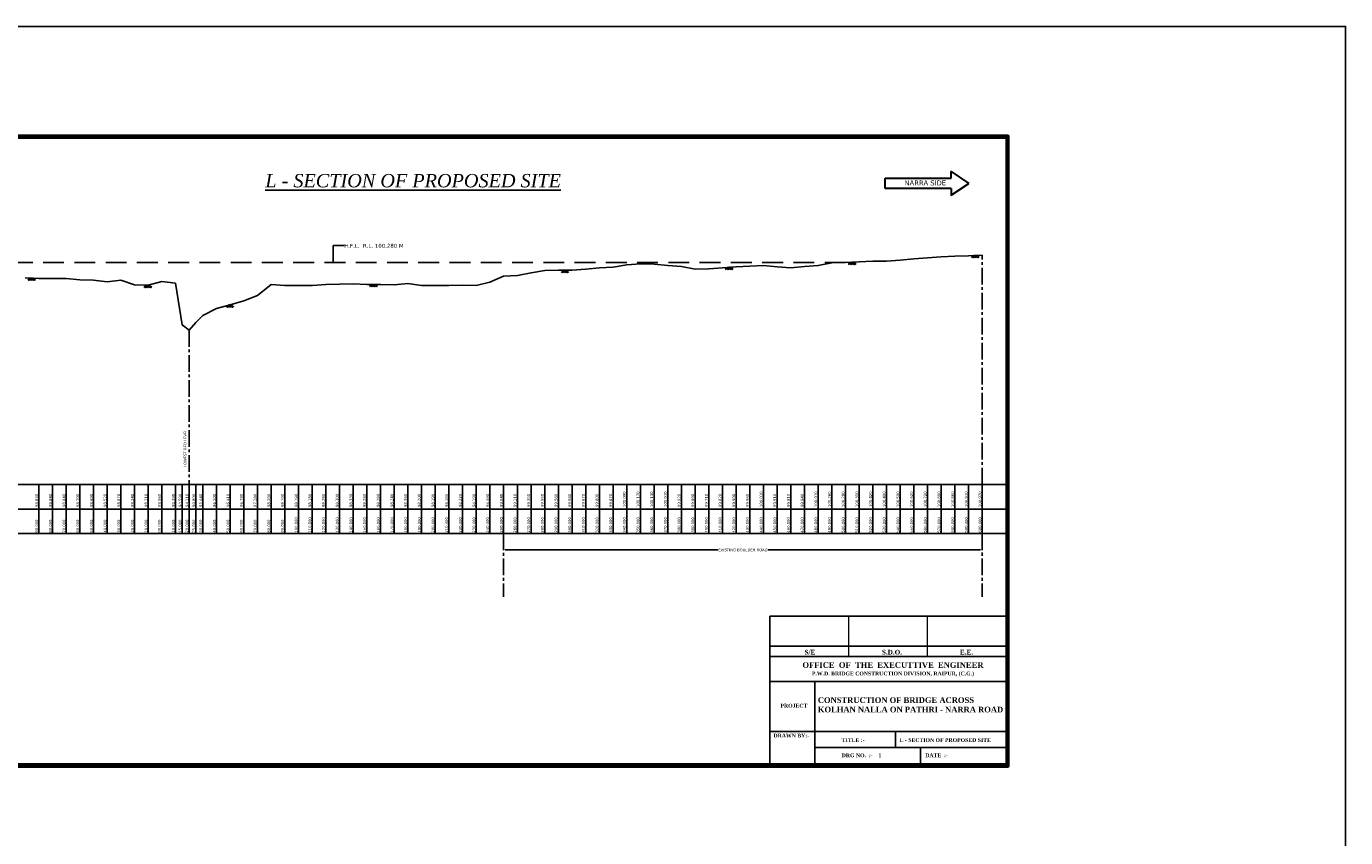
# Model space of a CAD drawing. Header units: inches. Extents: x -3873381970 to -3872867030, y -6658273960 to -6657582035.
# Tile 4 of 4: x -3872987615 to -3872867030, y -6658162259 to -6658088070. Entities that reach past the tile are written whole.
import ezdxf

# ---------------------------------------------------------------- set-up
doc = ezdxf.new("R2010")
doc.units = ezdxf.units.IN
doc.header["$MEASUREMENT"] = 0
doc.header["$PDMODE"] = 2
doc.linetypes.add('CENTER2', pattern=[28.575, 19.05, -3.175, 3.175, -3.175])
doc.linetypes.add('DASHED2', pattern=[9.525, 6.35, -3.175])
for name, color, linetype in [('CHAINAGE', 7, 'Continuous'), ('GROUND_LVL', 114, 'Continuous'), ('SECTION', 7, 'Continuous'), ('TEX', 6, 'Continuous'), ('TEXT', 7, 'Continuous')]:
    doc.layers.add(name, color=color, linetype=linetype)
doc.layers.add('DIMENTION', color=7, linetype='Continuous', lineweight=9)
doc.styles.get("Standard").update_dxf_attribs({"font": 'verdana.ttf', "height": 250})
doc.dimstyles.new('ISO-25', dxfattribs={"dimtxt": 200, "dimasz": 150, "dimexe": 240, "dimexo": 300, "dimgap": 0.02, "dimtad": 0, "dimtih": 1, "dimtoh": 1, "dimdec": 0, "dimdsep": 46, "dimtxsty": 'Standard', "dimcen": 150, "dimclrd": 1, "dimclre": 1, "dimclrt": 1, "dimadec": 0, "dimazin": 0, "dimtfac": 1, "dimtdec": 0, "dimtmove": 2, "dimatfit": 3, "dimfxl": 1, "dimarcsym": 0})
doc.dimstyles.new('ISO-25--------1', dxfattribs={"dimtxt": 240, "dimasz": 216, "dimexe": 300, "dimexo": 300, "dimgap": 0.02, "dimtad": 0, "dimtih": 1, "dimtoh": 1, "dimdec": 0, "dimlfac": 8, "dimdsep": 46, "dimtxsty": 'Standard', "dimcen": 192, "dimclrd": 1, "dimclre": 1, "dimclrt": 1, "dimadec": 0, "dimazin": 0, "dimtfac": 1, "dimtdec": 0, "dimtmove": 2, "dimatfit": 3, "dimfxl": 300, "dimarcsym": 0})

# ---------------------------------------------------------------- blocks, each defined once
blk = doc.blocks.new('*D47')
at = {"layer": 'Defpoints', "color": 0, "ltscale": 20, "transparency": 16777216}
for p in [(-3872943989.396762, -6658135947.677798), (-3872900239.39676, -6658135947.677794), (-3872900239.39676, -6658135947.677796)]:
    blk.add_point(p, dxfattribs=at)
at = {"layer": 'TEX', "color": 1, "lineweight": -2, "ltscale": 20, "transparency": 16777216}
for p, q in [((-3872943989.396762, -6658135647.677798), (-3872943989.396762, -6658135707.677796)), ((-3872943839.396762, -6658135947.677796), (-3872924405.383853, -6658135947.677796)), ((-3872900389.39676, -6658135947.677796), (-3872919823.409669, -6658135947.677796)), ((-3872900239.39676, -6658136247.677794), (-3872900239.39676, -6658136187.677796))]:
    blk.add_line(p, q, dxfattribs=at)
at = {"layer": 'TEX', "color": 1, "ltscale": 20, "transparency": 16777216}
for points in [[(-3872943839.396762, -6658135922.677796), (-3872943839.396762, -6658135972.677796), (-3872943989.396762, -6658135947.677796)], [(-3872900389.39676, -6658135922.677796), (-3872900389.39676, -6658135972.677796), (-3872900239.39676, -6658135947.677796)]]:
    blk.add_solid(points, dxfattribs=at)
at = {"layer": 'TEX', "color": 1, "ltscale": 20, "transparency": 16777216, "insert": (-3872922114.396761, -6658135947.677796), "char_height": 250, "attachment_point": 5}
blk.add_mtext('EXISTING BOULDER ROAD', dxfattribs=at)

msp = doc.modelspace()

# ---------------------------------------------------------------- linework, layer by layer
at = {"layer": 'CHAINAGE', "color": 3}
for p, q in [((-3872986489.396763, -6658129956.877784), (-3872986489.396763, -6658134443.917567)), ((-3872985239.396763, -6658129956.877784), (-3872985239.396763, -6658134443.917567)), ((-3872983989.396763, -6658129956.877784), (-3872983989.396763, -6658134443.917567)), ((-3872982739.396763, -6658129956.877784), (-3872982739.396763, -6658134443.917567)), ((-3872981489.396763, -6658129956.877784), (-3872981489.396763, -6658134443.917567)), ((-3872980239.396763, -6658129956.877784), (-3872980239.396763, -6658134443.917567)), ((-3872978989.396763, -6658129956.877784), (-3872978989.396763, -6658134443.917567)), ((-3872977739.396763, -6658129956.877784), (-3872977739.396763, -6658134443.917567)), ((-3872976489.396763, -6658129956.877784), (-3872976489.396763, -6658134443.917567)), ((-3872975239.396763, -6658129956.877784), (-3872975239.396763, -6658134443.917567)), ((-3872973989.396763, -6658129956.877784), (-3872973989.396763, -6658134443.917567)), ((-3872973364.396763, -6658129956.877784), (-3872973364.396763, -6658134443.917567)), ((-3872972739.396763, -6658129956.877784), (-3872972739.396763, -6658134443.917567)), ((-3872972114.396763, -6658129956.877784), (-3872972114.396763, -6658134443.917567)), ((-3872971489.396763, -6658129956.877784), (-3872971489.396763, -6658134443.917567)), ((-3872970239.396763, -6658129956.877784), (-3872970239.396763, -6658134443.917567)), ((-3872968989.396763, -6658129956.877784), (-3872968989.396763, -6658134443.917567)), ((-3872967739.396763, -6658129956.877784), (-3872967739.396763, -6658134443.917567)), ((-3872966489.396763, -6658129956.877784), (-3872966489.396763, -6658134443.917567)), ((-3872965239.396763, -6658129956.877784), (-3872965239.396763, -6658134443.917567)), ((-3872963989.396763, -6658129956.877784), (-3872963989.396763, -6658134443.917567)), ((-3872962739.396763, -6658129956.877784), (-3872962739.396763, -6658134443.917567)), ((-3872961489.396763, -6658129956.877784), (-3872961489.396763, -6658134443.917567)), ((-3872960239.396763, -6658129956.877784), (-3872960239.396763, -6658134443.917567)), ((-3872958989.396763, -6658129956.877784), (-3872958989.396763, -6658134443.917567)), ((-3872957739.396763, -6658129956.877784), (-3872957739.396763, -6658134443.917567)), ((-3872956489.396763, -6658129956.877784), (-3872956489.396763, -6658134443.917567)), ((-3872955239.396762, -6658129956.877784), (-3872955239.396762, -6658134443.917567)), ((-3872953989.396762, -6658129956.877784), (-3872953989.396762, -6658134443.917567)), ((-3872952739.396762, -6658129956.877784), (-3872952739.396762, -6658134443.917567)), ((-3872951489.396762, -6658129956.877784), (-3872951489.396762, -6658134443.917567)), ((-3872950239.396762, -6658129956.877784), (-3872950239.396762, -6658134443.917567)), ((-3872948989.396762, -6658129956.877784), (-3872948989.396762, -6658134443.917567)), ((-3872947739.396762, -6658129956.877784), (-3872947739.396762, -6658134443.917567)), ((-3872946489.396762, -6658129956.877784), (-3872946489.396762, -6658134443.917567)), ((-3872945239.396762, -6658129956.877784), (-3872945239.396762, -6658134443.917567)), ((-3872943989.396762, -6658129956.877784), (-3872943989.396762, -6658134443.917567)), ((-3872942739.396762, -6658129956.877784), (-3872942739.396762, -6658134443.917567)), ((-3872941489.396762, -6658129956.877784), (-3872941489.396762, -6658134443.917567)), ((-3872940239.396762, -6658129956.877784), (-3872940239.396762, -6658134443.917567)), ((-3872938989.396762, -6658129956.877784), (-3872938989.396762, -6658134443.917567)), ((-3872937739.396762, -6658129956.877784), (-3872937739.396762, -6658134443.917567)), ((-3872936489.396762, -6658129956.877784), (-3872936489.396762, -6658134443.917567)), ((-3872935239.396762, -6658129956.877784), (-3872935239.396762, -6658134443.917567)), ((-3872933989.396762, -6658129956.877784), (-3872933989.396762, -6658134443.917567)), ((-3872932739.396762, -6658129956.877784), (-3872932739.396762, -6658134443.917567)), ((-3872931489.396762, -6658129956.877784), (-3872931489.396762, -6658134443.917567)), ((-3872930239.396761, -6658129956.877784), (-3872930239.396761, -6658134443.917567)), ((-3872928989.396761, -6658129956.877784), (-3872928989.396761, -6658134443.917567)), ((-3872927739.396761, -6658129956.877784), (-3872927739.396761, -6658134443.917567)), ((-3872926489.396761, -6658129956.877784), (-3872926489.396761, -6658134443.917567)), ((-3872925239.396761, -6658129956.877784), (-3872925239.396761, -6658134443.917567)), ((-3872923989.396761, -6658129956.877784), (-3872923989.396761, -6658134443.917567)), ((-3872922739.396761, -6658129956.877784), (-3872922739.396761, -6658134443.917567)), ((-3872921489.396761, -6658129956.877784), (-3872921489.396761, -6658134443.917567)), ((-3872920239.396761, -6658129956.877784), (-3872920239.396761, -6658134443.917567)), ((-3872918989.396761, -6658129956.877784), (-3872918989.396761, -6658134443.917567)), ((-3872917739.396761, -6658129956.877784), (-3872917739.396761, -6658134443.917567)), ((-3872916489.396761, -6658129956.877784), (-3872916489.396761, -6658134443.917567)), ((-3872915239.396761, -6658129956.877784), (-3872915239.396761, -6658134443.917567)), ((-3872913989.396761, -6658129956.877784), (-3872913989.396761, -6658134443.917567)), ((-3872912739.396761, -6658129956.877784), (-3872912739.396761, -6658134443.917567)), ((-3872911489.396761, -6658129956.877784), (-3872911489.396761, -6658134443.917567)), ((-3872910239.396761, -6658129956.877784), (-3872910239.396761, -6658134443.917567)), ((-3872908989.396761, -6658129956.877784), (-3872908989.396761, -6658134443.917567)), ((-3872907739.396761, -6658129956.877784), (-3872907739.396761, -6658134443.917567)), ((-3872906489.396761, -6658129956.877784), (-3872906489.396761, -6658134443.917567)), ((-3872905239.39676, -6658129956.877784), (-3872905239.39676, -6658134443.917567)), ((-3872903989.39676, -6658129956.877784), (-3872903989.39676, -6658134443.917567)), ((-3872902739.39676, -6658129956.877784), (-3872902739.39676, -6658134443.917567)), ((-3872901489.39676, -6658129956.877784), (-3872901489.39676, -6658134443.917567)), ((-3872900239.39676, -6658129956.877784), (-3872900239.39676, -6658134443.917567)), ((-3873006042.911147, -6658132230.397676), (-3872898068.352072, -6658132230.397676))]:
    msp.add_line(p, q, dxfattribs=at)
msp.add_lwpolyline([(-3873006042.911147, -6658129956.877784), (-3872898068.352072, -6658129956.877784), (-3872898068.352072, -6658134443.917567), (-3873006042.911147, -6658134443.917567)], close=True, dxfattribs=at)
at = {"layer": 'DIMENTION', "color": 5, "lineweight": 30, "ltscale": 20}
for p, q in [((-3872909125.704973, -6658101964.223919), (-3872903095.802584, -6658101964.223919)), ((-3872909125.704973, -6658102884.590633), (-3872909125.704973, -6658101964.223919)), ((-3872903095.802584, -6658102884.590633), (-3872909125.704973, -6658102884.590633))]:
    msp.add_line(p, q, dxfattribs=at)
at = {"layer": 'DIMENTION', "ltscale": 20}
for p, q in [((-3872912468.103991, -6658141997.67513), (-3872912468.103993, -6658145698.174685)), ((-3872905268.22803, -6658141997.67513), (-3872905268.228033, -6658145698.174685))]:
    msp.add_line(p, q, dxfattribs=at)
at = {"layer": 'DIMENTION', "color": 5, "lineweight": 30, "ltscale": 20}
for points in [[(-3872903095.802584, -6658101964.223919), (-3872903095.802584, -6658101339.520226), (-3872901473.44648, -6658102424.407276)], [(-3872903095.802584, -6658102884.590633), (-3872903095.802584, -6658103509.294327), (-3872901473.44648, -6658102424.407276)]]:
    msp.add_lwpolyline(points, dxfattribs=at)
at = {"layer": 'GROUND_LVL'}
for p, q in [((-3872912264.814975, -6658109642.434169), (-3872912500.128758, -6658109836.441339)), ((-3872912186.179972, -6658109642.43417), (-3872912421.493754, -6658109836.441339)), ((-3872912124.332217, -6658109642.434169), (-3872912359.646, -6658109836.441339)), ((-3872912297.837259, -6658109642.434169), (-3872912062.523474, -6658109836.441339)), ((-3872912054.753492, -6658109642.434168), (-3872912290.067276, -6658109836.441339)), ((-3872912222.184202, -6658109642.434168), (-3872911986.870417, -6658109836.441339)), ((-3872911979.100435, -6658109642.434169), (-3872912214.414218, -6658109836.441339)), ((-3872912152.605477, -6658109642.434169), (-3872911917.291694, -6658109836.441339)), ((-3872912090.757721, -6658109642.43417), (-3872911855.443938, -6658109836.441339)), ((-3872912012.122718, -6658109642.434169), (-3872911776.808935, -6658109836.441339)), ((-3872901004.879519, -6658109016.877784), (-3872901240.193302, -6658109210.884954)), ((-3872900926.244516, -6658109016.877785), (-3872901161.558298, -6658109210.884954)), ((-3872900864.39676, -6658109016.877784), (-3872901099.710544, -6658109210.884954)), ((-3872901037.901803, -6658109016.877784), (-3872900802.588018, -6658109210.884954)), ((-3872900794.818036, -6658109016.877783), (-3872901030.13182, -6658109210.884954)), ((-3872900962.248745, -6658109016.877783), (-3872900726.93496, -6658109210.884954)), ((-3872900719.164979, -6658109016.877784), (-3872900954.478762, -6658109210.884954)), ((-3872900892.670021, -6658109016.877784), (-3872900657.356237, -6658109210.884954)), ((-3872900830.822265, -6658109016.877785), (-3872900595.508482, -6658109210.884954)), ((-3872900752.187262, -6658109016.877784), (-3872900516.873479, -6658109210.884954)), ((-3872987254.879522, -6658111096.877784), (-3872987490.193305, -6658111290.884954)), ((-3872987176.244519, -6658111096.877785), (-3872987411.558301, -6658111290.884954)), ((-3872987114.396763, -6658111096.877784), (-3872987349.710547, -6658111290.884954)), ((-3872987287.901805, -6658111096.877784), (-3872987052.588021, -6658111290.884954)), ((-3872987044.818038, -6658111096.877783), (-3872987280.131823, -6658111290.884954)), ((-3872987212.248748, -6658111096.877783), (-3872986976.934963, -6658111290.884954)), ((-3872986969.164981, -6658111096.877784), (-3872987204.478765, -6658111290.884954)), ((-3872987142.670023, -6658111096.877784), (-3872986907.35624, -6658111290.884954)), ((-3872987080.822268, -6658111096.877785), (-3872986845.508485, -6658111290.884954)), ((-3872987002.187265, -6658111096.877784), (-3872986766.873482, -6658111290.884954)), ((-3872938504.879521, -6658110376.877784), (-3872938740.193304, -6658110570.884954)), ((-3872938426.244518, -6658110376.877785), (-3872938661.5583, -6658110570.884954)), ((-3872938364.396762, -6658110376.877784), (-3872938599.710546, -6658110570.884954)), ((-3872938537.901804, -6658110376.877784), (-3872938302.58802, -6658110570.884954)), ((-3872938294.818038, -6658110376.877783), (-3872938530.131822, -6658110570.884954)), ((-3872938462.248747, -6658110376.877783), (-3872938226.934962, -6658110570.884954)), ((-3872938219.16498, -6658110376.877784), (-3872938454.478764, -6658110570.884954)), ((-3872938392.670022, -6658110376.877784), (-3872938157.356239, -6658110570.884954)), ((-3872938330.822267, -6658110376.877785), (-3872938095.508484, -6658110570.884954)), ((-3872938252.187264, -6658110376.877784), (-3872938016.873481, -6658110570.884954)), ((-3872923504.87952, -6658110096.877784), (-3872923740.193303, -6658110290.884954)), ((-3872923426.244517, -6658110096.877785), (-3872923661.558299, -6658110290.884954)), ((-3872923364.396761, -6658110096.877784), (-3872923599.710545, -6658110290.884954)), ((-3872923537.901803, -6658110096.877784), (-3872923302.588019, -6658110290.884954)), ((-3872923294.818037, -6658110096.877783), (-3872923530.131821, -6658110290.884954)), ((-3872923462.248746, -6658110096.877783), (-3872923226.934961, -6658110290.884954)), ((-3872923219.164979, -6658110096.877784), (-3872923454.478763, -6658110290.884954)), ((-3872923392.670022, -6658110096.877784), (-3872923157.356238, -6658110290.884954)), ((-3872923330.822266, -6658110096.877785), (-3872923095.508483, -6658110290.884954)), ((-3872923252.187263, -6658110096.877784), (-3872923016.87348, -6658110290.884954)), ((-3872976629.879522, -6658111746.877784), (-3872976865.193305, -6658111940.884954)), ((-3872976551.244519, -6658111746.877785), (-3872976786.558301, -6658111940.884954)), ((-3872976489.396763, -6658111746.877784), (-3872976724.710547, -6658111940.884954)), ((-3872976662.901805, -6658111746.877784), (-3872976427.588021, -6658111940.884954)), ((-3872976419.818038, -6658111746.877783), (-3872976655.131823, -6658111940.884954)), ((-3872976587.248748, -6658111746.877783), (-3872976351.934963, -6658111940.884954)), ((-3872976344.164981, -6658111746.877784), (-3872976579.478765, -6658111940.884954)), ((-3872976517.670023, -6658111746.877784), (-3872976282.35624, -6658111940.884954)), ((-3872976455.822268, -6658111746.877785), (-3872976220.508485, -6658111940.884954)), ((-3872976377.187265, -6658111746.877784), (-3872976141.873482, -6658111940.884954)), ((-3872956004.879521, -6658111676.877784), (-3872956240.193304, -6658111870.884954)), ((-3872955926.244518, -6658111676.877785), (-3872956161.5583, -6658111870.884954)), ((-3872955864.396762, -6658111676.877784), (-3872956099.710546, -6658111870.884954)), ((-3872956037.901804, -6658111676.877784), (-3872955802.58802, -6658111870.884954)), ((-3872955794.818038, -6658111676.877783), (-3872956030.131822, -6658111870.884954)), ((-3872955962.248747, -6658111676.877783), (-3872955726.934962, -6658111870.884954)), ((-3872955719.16498, -6658111676.877784), (-3872955954.478764, -6658111870.884954)), ((-3872955892.670022, -6658111676.877784), (-3872955657.356239, -6658111870.884954)), ((-3872955830.822267, -6658111676.877785), (-3872955595.508484, -6658111870.884954)), ((-3872955752.187264, -6658111676.877784), (-3872955516.873481, -6658111870.884954)), ((-3872969129.879522, -6658113546.877784), (-3872969365.193305, -6658113740.884954)), ((-3872969051.244519, -6658113546.877785), (-3872969286.558301, -6658113740.884954)), ((-3872968989.396763, -6658113546.877784), (-3872969224.710547, -6658113740.884954)), ((-3872969162.901805, -6658113546.877784), (-3872968927.588021, -6658113740.884954)), ((-3872968919.818038, -6658113546.877783), (-3872969155.131823, -6658113740.884954)), ((-3872969087.248748, -6658113546.877783), (-3872968851.934963, -6658113740.884954)), ((-3872968844.164981, -6658113546.877784), (-3872969079.478765, -6658113740.884954)), ((-3872969017.670023, -6658113546.877784), (-3872968782.35624, -6658113740.884954)), ((-3872968955.822268, -6658113546.877785), (-3872968720.508485, -6658113740.884954)), ((-3872968877.187265, -6658113546.877784), (-3872968641.873482, -6658113740.884954))]:
    msp.add_line(p, q, dxfattribs=at)
at = {"layer": 'GROUND_LVL', "color": 4}
for p, q in [((-3872919667.979953, -6658155514.385093), (-3872919667.979953, -6658141997.67513)), ((-3872919667.979953, -6658141997.67513), (-3872898068.352072, -6658141997.67513)), ((-3872919667.979953, -6658144744.873532), (-3872898068.352072, -6658144744.873532)), ((-3872919667.979953, -6658145698.174685), (-3872898068.352072, -6658145698.174685)), ((-3872919667.979953, -6658147980.015224), (-3872898068.352072, -6658147980.015224)), ((-3872915539.835496, -6658147980.015224), (-3872915539.835496, -6658155514.385093)), ((-3872919667.979953, -6658152558.67624), (-3872898068.352072, -6658152558.67624)), ((-3872908186.692664, -6658152558.67624), (-3872908186.692664, -6658154016.352958)), ((-3872915539.835498, -6658154016.352958), (-3872898068.352072, -6658154016.352958)), ((-3872905876.5908, -6658154016.352958), (-3872905876.5908, -6658155514.385093))]:
    msp.add_line(p, q, dxfattribs=at)
at = {"layer": 'GROUND_LVL'}
msp.add_lwpolyline([(-3872900239.39676, -6658108986.877784), (-3872901489.39676, -6658109046.877784), (-3872902739.39676, -6658109096.877784), (-3872903989.39676, -6658109156.877784), (-3872905239.39676, -6658109236.877784), (-3872906489.39676, -6658109336.877784), (-3872907739.396761, -6658109456.877784), (-3872908989.396761, -6658109556.877784), (-3872910239.396761, -6658109536.877784), (-3872911489.396761, -6658109606.877784), (-3872912739.396761, -6658109676.877784), (-3872913989.396761, -6658109696.877784), (-3872915239.396761, -6658109946.877784), (-3872916489.396761, -6658110016.877784), (-3872917739.396761, -6658110146.877784), (-3872918989.396761, -6658110046.877784), (-3872920239.396761, -6658109946.877784), (-3872921489.396761, -6658109996.877784), (-3872922739.396761, -6658110056.877784), (-3872923989.396761, -6658110136.877784), (-3872925239.396761, -6658110246.877784), (-3872926489.396761, -6658110266.877784), (-3872927739.396761, -6658110036.877784), (-3872928989.396761, -6658109946.877784), (-3872930239.396761, -6658109826.877784), (-3872931489.396762, -6658109786.877784), (-3872932739.396762, -6658109866.877784), (-3872933989.396762, -6658110086.877784), (-3872935239.396762, -6658110156.877784), (-3872936489.396762, -6658110286.877784), (-3872937739.396762, -6658110376.877784), (-3872938989.396762, -6658110376.877784), (-3872940239.396762, -6658110406.877784), (-3872941489.396762, -6658110606.877784), (-3872942739.396762, -6658110846.877784), (-3872943989.396762, -6658110916.877784), (-3872945239.396762, -6658111466.877784), (-3872946489.396762, -6658111766.877784), (-3872947739.396762, -6658111736.877784), (-3872948989.396762, -6658111776.877784), (-3872950239.396762, -6658111766.877784), (-3872951489.396762, -6658111756.877784), (-3872952739.396762, -6658111596.877784), (-3872953989.396762, -6658111716.877784), (-3872955239.396762, -6658111676.877784), (-3872956489.396763, -6658111676.877784), (-3872957739.396763, -6658111626.877784), (-3872958989.396763, -6658111656.877784), (-3872960239.396763, -6658111666.877784), (-3872961489.396763, -6658111776.877784), (-3872962739.396763, -6658111766.877784), (-3872963989.396763, -6658111766.877784), (-3872965239.396763, -6658111666.877784), (-3872966489.396763, -6658112676.877784), (-3872967739.396763, -6658113176.877784), (-3872968989.396763, -6658113546.877784), (-3872970239.396763, -6658113856.877784), (-3872971489.396763, -6658114516.877784), (-3872972114.396763, -6658115156.877784), (-3872972739.396763, -6658115846.877784), (-3872973364.396763, -6658115366.877784), (-3872973989.396763, -6658111566.877784), (-3872975239.396763, -6658111396.877784), (-3872976489.396763, -6658111746.877784), (-3872977739.396763, -6658111716.877784), (-3872978989.396763, -6658111286.877784), (-3872980239.396763, -6658111436.877784), (-3872981489.396763, -6658111266.877784), (-3872982739.396763, -6658111256.877784), (-3872983989.396763, -6658111116.877784), (-3872985239.396763, -6658111126.877784), (-3872986489.396763, -6658111126.877784), (-3872987739.396763, -6658111066.877784)], dxfattribs=at)
at = {"layer": 'SECTION', "lineweight": 50, "ltscale": 20}
msp.add_lwpolyline([(-3873006241.978282, -6658155713.452229), (-3872897869.284936, -6658155713.452229), (-3872897869.284936, -6658098105.453157), (-3873006241.978282, -6658098105.453157)], close=True, dxfattribs=at)
at = {"layer": 'SECTION', "ltscale": 20}
msp.add_lwpolyline([(-3873006042.911147, -6658155514.385094), (-3872898068.352072, -6658155514.385094), (-3872898068.352072, -6658098304.520292), (-3873006042.911147, -6658098304.520292)], close=True, dxfattribs=at)
at = {"layer": 'TEX', "color": 1, "linetype": 'DASHED2', "ltscale": 300}
msp.add_line((-3872912739.396744, -6658109676.877783), (-3872990239.396765, -6658109676.877783), dxfattribs=at)
at = {"layer": 'TEX', "linetype": 'CENTER2', "ltscale": 80}
for p, q in [((-3872900239.39676, -6658129956.877784), (-3872900239.39676, -6658108986.877784)), ((-3872972739.396763, -6658115846.877784), (-3872972739.396763, -6658129956.877784)), ((-3872943989.396762, -6658134443.917567), (-3872943989.396762, -6658140223.917567)), ((-3872900239.39676, -6658134443.917567), (-3872900239.39676, -6658140223.917567))]:
    msp.add_line(p, q, dxfattribs=at)
at = {"layer": 'TEX', "color": 3, "ltscale": 20}
msp.add_lwpolyline([(-3872867030, -6658273960), (-3873056050, -6658273960), (-3873056050, -6658088070), (-3872867030, -6658088070)], close=True, dxfattribs=at)

# ---------------------------------------------------------------- texts
at = {"layer": 'CHAINAGE', "color": 241}
for s, p in [('98.830', (-3872986550.036374, -6658132018.41194)), ('98.840', (-3872985300.036374, -6658132018.41194)), ('98.840', (-3872984050.036374, -6658132018.41194)), ('98.700', (-3872982800.036374, -6658132018.41194)), ('98.690', (-3872981550.036374, -6658132018.41194)), ('98.520', (-3872980300.036374, -6658132018.41194)), ('98.670', (-3872979050.036374, -6658132018.41194)), ('98.240', (-3872977800.036374, -6658132018.41194)), ('98.210', (-3872976550.036374, -6658132018.41194)), ('98.560', (-3872975333.85088, -6658132018.41194)), ('98.390', (-3872974063.85088, -6658132018.41194)), ('94.590', (-3872973438.85088, -6658132018.41194)), ('94.110', (-3872972813.85088, -6658132018.41194)), ('94.800', (-3872972188.85088, -6658132018.41194)), ('95.440', (-3872971563.85088, -6658132018.41194)), ('96.100', (-3872970313.85088, -6658132018.41194)), ('96.410', (-3872969063.85088, -6658132018.41194)), ('96.780', (-3872967838.85088, -6658132018.41194)), ('97.280', (-3872966583.85088, -6658132018.41194)), ('98.290', (-3872965333.85088, -6658132018.41194)), ('98.190', (-3872964083.85088, -6658132018.41194)), ('98.190', (-3872962833.85088, -6658132018.41194)), ('98.180', (-3872961583.85088, -6658132018.41194)), ('98.290', (-3872960333.85088, -6658132018.41194)), ('98.300', (-3872959083.85088, -6658132018.41194)), ('98.330', (-3872957833.85088, -6658132018.41194)), ('98.280', (-3872956583.85088, -6658132018.41194)), ('98.280', (-3872955333.85088, -6658132018.41194)), ('98.240', (-3872954083.85088, -6658132018.41194)), ('98.360', (-3872952833.85088, -6658132018.41194)), ('98.200', (-3872951583.85088, -6658132018.41194)), ('98.190', (-3872950333.85088, -6658132018.41194)), ('98.180', (-3872949083.85088, -6658132018.41194)), ('98.220', (-3872947833.85088, -6658132018.41194)), ('98.190', (-3872946583.85088, -6658132018.41194)), ('98.490', (-3872945333.85088, -6658132018.41194)), ('99.040', (-3872944083.85088, -6658132018.41194)), ('99.110', (-3872942833.850879, -6658132018.41194)), ('99.350', (-3872941583.850879, -6658132018.41194)), ('99.550', (-3872940333.850879, -6658132018.41194)), ('99.580', (-3872939083.850879, -6658132018.41194)), ('99.580', (-3872937833.850879, -6658132018.41194)), ('99.670', (-3872936583.850879, -6658132018.41194)), ('99.800', (-3872935333.850879, -6658132018.41194)), ('99.870', (-3872934083.850879, -6658132018.41194)), ('100.090', (-3872932833.850879, -6658132018.41194)), ('100.170', (-3872931583.850879, -6658132018.41194)), ('100.130', (-3872930333.850879, -6658132018.41194)), ('100.010', (-3872929083.850879, -6658132018.41194)), ('99.920', (-3872927833.850879, -6658132018.41194)), ('99.690', (-3872926583.850879, -6658132018.41194)), ('99.710', (-3872925333.850879, -6658132018.41194)), ('99.820', (-3872924083.850879, -6658132018.41194)), ('99.900', (-3872922833.850879, -6658132018.41194)), ('99.960', (-3872921583.850879, -6658132018.41194)), ('100.010', (-3872920333.850879, -6658132018.41194)), ('99.910', (-3872919083.850879, -6658132018.41194)), ('99.810', (-3872917833.850878, -6658132018.41194)), ('99.940', (-3872916583.850878, -6658132018.41194)), ('100.010', (-3872915333.850878, -6658132018.41194)), ('100.260', (-3872914083.850878, -6658132018.41194)), ('100.280', (-3872912833.850878, -6658132018.41194)), ('100.350', (-3872911583.850878, -6658132018.41194)), ('100.420', (-3872910333.850878, -6658132018.41194)), ('100.400', (-3872909083.850878, -6658132018.41194)), ('100.500', (-3872907833.850878, -6658132018.41194)), ('100.620', (-3872906583.850878, -6658132018.41194)), ('100.720', (-3872905333.850878, -6658132018.41194)), ('100.800', (-3872904083.850878, -6658132018.41194)), ('100.860', (-3872902833.850878, -6658132018.41194)), ('100.910', (-3872901583.850878, -6658132018.41194)), ('100.970', (-3872900333.850878, -6658132018.41194))]:
    msp.add_text(s, height=250, rotation=90, dxfattribs=at).set_placement(p)
at = {"layer": 'CHAINAGE', "color": 241, "char_height": 250, "width": 1234.1875, "attachment_point": 7, "rotation": 90}
for s, insert in [('90.000', (-3872986547.655987, -6658134370.773312)), ('80.000', (-3872985297.655987, -6658134370.773312)), ('70.000', (-3872984047.655987, -6658134370.773312)), ('60.000', (-3872982797.655987, -6658134370.773312)), ('50.000', (-3872981547.655987, -6658134370.773312)), ('40.000', (-3872980297.655987, -6658134370.773312)), ('30.000', (-3872979047.655987, -6658134370.773312)), ('20.000', (-3872977797.655987, -6658134370.773312)), ('10.000', (-3872976547.655987, -6658134370.773312)), ('00.000', (-3872975326.137539, -6658134370.773312)), ('10.000', (-3872974056.137539, -6658134370.773312)), ('15.000', (-3872973431.137539, -6658134370.773312)), ('20.000', (-3872972806.137539, -6658134370.773312)), ('25.000', (-3872972181.137539, -6658134370.773312)), ('30.000', (-3872971556.137539, -6658134370.773312)), ('40.000', (-3872970306.137539, -6658134370.773312)), ('50.000', (-3872969056.137539, -6658134370.773312)), ('60.000', (-3872967831.137539, -6658134370.773312)), ('70.000', (-3872966576.137539, -6658134370.773312)), ('80.000', (-3872965326.137539, -6658134370.773312)), ('90.000', (-3872964076.137539, -6658134370.773312)), ('100.000', (-3872962826.137539, -6658134370.773312)), ('110.000', (-3872961576.137539, -6658134370.773312)), ('120.000', (-3872960326.137539, -6658134370.773312)), ('130.000', (-3872959076.137539, -6658134370.773312)), ('140.000', (-3872957826.137539, -6658134370.773312)), ('150.000', (-3872956576.137539, -6658134370.773312)), ('160.000', (-3872955326.137539, -6658134370.773312)), ('170.000', (-3872954076.137539, -6658134370.773312)), ('180.000', (-3872952826.137539, -6658134370.773312)), ('190.000', (-3872951576.137539, -6658134370.773312)), ('200.000', (-3872950326.137539, -6658134370.773312)), ('210.000', (-3872949076.137539, -6658134370.773312)), ('220.000', (-3872947826.137539, -6658134370.773312)), ('230.000', (-3872946576.137539, -6658134370.773312)), ('240.000', (-3872945326.137539, -6658134370.773312)), ('250.000', (-3872944076.137539, -6658134370.773312)), ('260.000', (-3872942826.137538, -6658134370.773312)), ('270.000', (-3872941576.137538, -6658134370.773312)), ('280.000', (-3872940326.137538, -6658134370.773312)), ('290.000', (-3872939076.137538, -6658134370.773312)), ('300.000', (-3872937826.137538, -6658134370.773312)), ('310.000', (-3872936576.137538, -6658134370.773312)), ('320.000', (-3872935326.137538, -6658134370.773312)), ('330.000', (-3872934076.137538, -6658134370.773312)), ('340.000', (-3872932826.137538, -6658134370.773312)), ('350.000', (-3872931576.137538, -6658134370.773312)), ('360.000', (-3872930326.137538, -6658134370.773312)), ('370.000', (-3872929076.137538, -6658134370.773312)), ('380.000', (-3872927826.137538, -6658134370.773312)), ('390.000', (-3872926576.137538, -6658134370.773312)), ('400.000', (-3872925326.137538, -6658134370.773312)), ('410.000', (-3872924076.137538, -6658134370.773312)), ('420.000', (-3872922826.137538, -6658134370.773312)), ('430.000', (-3872921576.137538, -6658134370.773312)), ('440.000', (-3872920326.137538, -6658134370.773312)), ('450.000', (-3872919076.137538, -6658134370.773312)), ('460.000', (-3872917826.137537, -6658134370.773312)), ('470.000', (-3872916576.137537, -6658134370.773312)), ('480.000', (-3872915326.137537, -6658134370.773312)), ('490.000', (-3872914076.137537, -6658134370.773312)), ('500.000', (-3872912826.137537, -6658134370.773312)), ('510.000', (-3872911576.137537, -6658134370.773312)), ('520.000', (-3872910326.137537, -6658134370.773312)), ('530.000', (-3872909076.137537, -6658134370.773312)), ('540.000', (-3872907826.137537, -6658134370.773312)), ('550.000', (-3872906576.137537, -6658134370.773312)), ('560.000', (-3872905326.137537, -6658134370.773312)), ('570.000', (-3872904076.137537, -6658134370.773312)), ('580.000', (-3872902826.137537, -6658134370.773312)), ('590.000', (-3872901576.137537, -6658134370.773312)), ('600.000', (-3872900326.137537, -6658134370.773312))]:
    msp.add_mtext(s, dxfattribs=dict(at, insert=insert))
at = {"layer": 'TEX'}
for s, insert, char_height, width, attachment_point in [('{\\fTimes New Roman|b0|i1|c0|p18;\\LL - SECTION OF PROPOSED SITE}', (-3872965775.912173, -6658101568.152724), 1222.22222222, 54997.43333333, 1), ('{\\fTimes New Roman|b1|i0|c0|p18;S/E}', (-3872916489.486756, -6658145084.860787), 430.32407407, 2991.75066667, 1), ('{\\fTimes New Roman|b1|i0|c0|p18;S.D.O.}', (-3872909417.94442, -6658145084.860787), 430.32407407, 2991.75066667, 1), ('{\\fTimes New Roman|b1|i0|c0|p18;E.E.}', (-3872902282.404507, -6658145084.860787), 430.32407407, 2991.75066667, 1), ('{\\fTimes New Roman|b1|i0|c0|p18;OFFICE  OF  THE  EXECUTTIVE  ENGINEER\\P\\H0.6667x;P.W.D. BRIDGE CONSTRUCTION DIVISION, RAIPUR, (C.G.)}', (-3872908406.181673, -6658146218.739301), 516.38888889, 26028.85735185, 2), ('{\\fTimes New Roman|b1|i0|c0|p18;CONSTRUCTION OF BRIDGE ACROSS \\PKOLHAN NALLA ON PATHRI - NARRA ROAD}', (-3872915274.630574, -6658149425.20502), 516.38888889, 21204.535625, 1), ('{\\fTimes New Roman|b1|i0|c0|p18;PROJECT}', (-3872918686.521206, -6658150021.119548), 344.25925926, 4804.10353704, 1), ('{\\fTimes New Roman|b1|i0|c0|p18;DRAWN BY:-}', (-3872919323.235303, -6658152754.058688), 344.25925926, 4804.10353704, 1), ('{\\fTimes New Roman|b1|i0|c0|p18;TITLE :-}', (-3872913089.917636, -6658153165.766969), 344.25925926, 4804.10353704, 1), ('{\\fTimes New Roman|b1|i0|c0|p18;L - SECTION OF PROPOSED SITE}', (-3872907795.922952, -6658153165.766969), 344.25925926, 15490.94372222, 1), ('{\\fTimes New Roman|b1|i0|c0|p18;DRG NO.  :-    1}', (-3872913089.917636, -6658154559.867974), 344.25925926, 12742.72205556, 1), ('{\\fTimes New Roman|b1|i0|c0|p18;DATE  :-    }', (-3872905452.004951, -6658154559.867974), 344.25925926, 4804.10353704, 1)]:
    msp.add_mtext(s, dxfattribs=dict(at, insert=insert, char_height=char_height, width=width, attachment_point=attachment_point))
at = {"layer": 'TEX', "ltscale": 20, "insert": (-3872958566.052331, -6658107957.732917), "char_height": 360, "width": 10321.13412523, "attachment_point": 1}
msp.add_mtext('H.F.L.  R.L. 100.280 M', dxfattribs=at)
at = {"layer": 'TEX', "ltscale": 20, "insert": (-3872973229.396763, -6658128366.120104), "char_height": 250, "width": 17579.75466633, "attachment_point": 1, "rotation": 90.0000000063}
msp.add_mtext('LOWEST BED LEVEL', dxfattribs=at)
at = {"layer": 'TEXT', "color": 191, "lineweight": 30, "insert": (-3872903549.8117, -6658102161.364895), "char_height": 450, "width": 8193.82695, "attachment_point": 3}
msp.add_mtext('NARRA SIDE', dxfattribs=at)

# ---------------------------------------------------------------- dimensions: what is measured, and where the dimension line sits
at = {"layer": 'TEX', "ltscale": 20}
dim = msp.add_linear_dim(base=(-3872900239.39676, -6658135947.677796), p1=(-3872943989.396762, -6658135947.677798), p2=(-3872900239.39676, -6658135947.677794), text='EXISTING BOULDER ROAD', dimstyle='ISO-25', dxfattribs=at)
dim.commit()
dim.dimension.update_dxf_attribs({"geometry": '*D47', "text_midpoint": (-3872922114.396761, -6658135947.677796)})

# ---------------------------------------------------------------- leaders
at = {"layer": 'TEX', "ltscale": 20, "annotation_type": 0, "has_hookline": 1, "hookline_direction": 0}
msp.add_leader([(-3872959567.821875, -6658109676.886448), (-3872959567.821875, -6658108107.732917), (-3872958566.072331, -6658108107.732917)], dimstyle='ISO-25--------1', override={"dimasz": 300}, dxfattribs=at)

doc.saveas('drawing.dxf')
